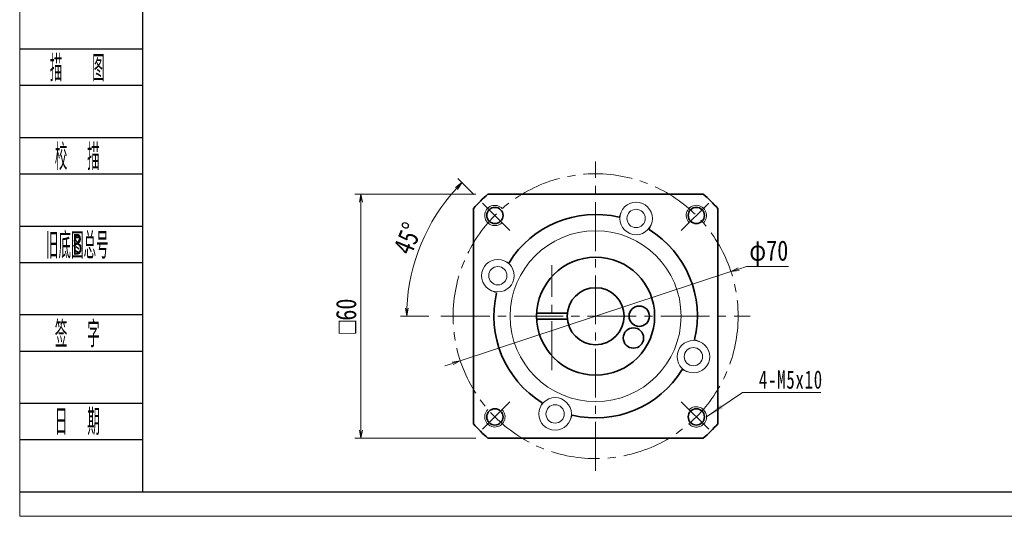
# Model space of a CAD drawing. Header units: millimetres. Extents: x -2 to 522, y 0 to 358.
# Tile 1 of 5: x 0 to 242, y 0 to 122. Entities that reach past the tile are written whole.
import ezdxf
from ezdxf.enums import TextEntityAlignment as Align

# ---------------------------------------------------------------- set-up
doc = ezdxf.new("R2010")
doc.units = ezdxf.units.MM
doc.linetypes.add('点画线', pattern=[18, 12, -2, 2, -2])
doc.layers.add('2细线层', color=4, linetype='Continuous')
doc.layers.add('6文字层', color=3, linetype='Continuous')
for name, color, linetype, lineweight in [('EB0_1', 7, 'Continuous', 35), ('中心线层', 1, '点画线', 18), ('图框_外框线', 7, 'Continuous', 18), ('尺寸线层', 3, 'Continuous', 18), ('粗实线层', 7, 'Continuous', 35), ('细实线层', 7, 'Continuous', 18)]:
    doc.layers.add(name, color=color, linetype=linetype, lineweight=lineweight)
doc.styles.add('PC_TEXTSTYLE', font='ISOCP.SHX', dxfattribs={"width": 0.707, "bigfont": 'GBCBIG.SHX'})
doc.styles.get("Standard").update_dxf_attribs({"font": 'SimSun.ttf'})
doc.styles.add('宋体', font='SimSun.ttf', dxfattribs={"width": 0.8})
doc.styles.add('标准', font='txt', dxfattribs={"width": 0.667})
doc.dimstyles.new('A水平标注$0', dxfattribs={"dimtxt": 3.5, "dimasz": 2, "dimexe": 1.5, "dimexo": 3, "dimgap": 1.1, "dimtad": 1, "dimtoh": 1, "dimdec": 4, "dimdsep": 46, "dimtxsty": '宋体', "dimblk": 'OPEN', "dimcen": 3, "dimclrd": 3, "dimclre": 3, "dimclrt": 6, "dimadec": 0, "dimazin": 0, "dimtm": 1e-09, "dimtfac": 1, "dimtdec": 4, "dimtix": 1, "dimtmove": 0, "dimatfit": 3, "dimldrblk": 'OPEN', "dimfxl": 0, "dimlwd": 13, "dimlwe": 13, "dimarcsym": 0})
doc.dimstyles.new('D直径标注φ25', dxfattribs={"dimtxt": 3.5, "dimasz": 2, "dimexe": 1, "dimexo": 3, "dimtad": 1, "dimtoh": 1, "dimdec": 1, "dimdsep": 46, "dimtxsty": '宋体', "dimblk": 'OPEN', "dimcen": 3, "dimclrd": 3, "dimclre": 3, "dimclrt": 130, "dimadec": 0, "dimazin": 0, "dimtm": 1e-09, "dimtfac": 1, "dimtdec": 1, "dimtmove": 0, "dimatfit": 0, "dimldrblk": 'OPEN', "dimfxl": 0, "dimlwd": 13, "dimlwe": 13, "dimarcsym": 0})

# ---------------------------------------------------------------- blocks, each defined once
blk = doc.blocks.new('_Open')
at = {"color": 0, "linetype": 'ByBlock', "lineweight": -2}
for p, q in [((-1, 0.17), (0, 0)), ((-1, -0.17), (0, 0)), ((0, 0), (-1, 0))]:
    blk.add_line(p, q, dxfattribs=at)
blk = doc.blocks.new('*D16')
at = {"layer": 'Defpoints', "color": 0, "transparency": 16777216}
for p in [(115.03, 79.19), (83.84, 19.19), (115.03, 19.19)]:
    blk.add_point(p, dxfattribs=at)
at = {"layer": '尺寸线层', "color": 3, "lineweight": 13, "transparency": 16777216}
for p, q in [((112.03, 79.19), (82.34, 79.19)), ((83.84, 77.19), (83.84, 21.19)), ((112.03, 19.19), (82.34, 19.19))]:
    blk.add_line(p, q, dxfattribs=at)
at = {"layer": '尺寸线层', "color": 3, "lineweight": 13, "transparency": 16777216, "xscale": 2, "yscale": 2, "zscale": 2}
for p, rotation in [((83.84, 79.19), 90), ((83.84, 19.19), 270)]:
    blk.add_blockref('_Open', p, dxfattribs=dict(at, rotation=rotation))
at = {"layer": '尺寸线层', "color": 6, "transparency": 16777216, "insert": (80.22, 49.19), "char_height": 5, "attachment_point": 5, "rotation": 90, "style": '宋体', "bg_fill": 3, "box_fill_scale": 1.1, "bg_fill_color": 257, "bg_fill_transparency": 0}
blk.add_mtext('{\\famgdt|b0|i0|c0|p0;o}{60}', dxfattribs=at)
blk = doc.blocks.new('*D17')
at = {"layer": 'Defpoints', "color": 0, "transparency": 16777216}
for p in [(113.71, 76.97), (120.45, 70.23), (103.49, 49.19), (179.49, 49.19)]:
    blk.add_point(p, dxfattribs=at)
at = {"layer": '尺寸线层', "color": 3, "lineweight": 13, "transparency": 16777216}
for p, q in [((111.59, 79.09), (107.6, 83.07)), ((100.49, 49.19), (93.57, 49.19))]:
    blk.add_line(p, q, dxfattribs=at)
blk.add_arc((141.49, 49.19), 46.42, 137.4688, 177.5312, dxfattribs=at)
at = {"layer": '尺寸线层', "color": 3, "lineweight": 13, "transparency": 16777216, "xscale": 2, "yscale": 2, "zscale": 2}
for p, rotation in [((108.66, 82.01), 46.2344207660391), ((95.07, 49.19), 268.7655792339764)]:
    blk.add_blockref('_Open', p, dxfattribs=dict(at, rotation=rotation))
at = {"layer": '尺寸线层', "color": 6, "transparency": 16777216, "insert": (95.35, 68.3), "char_height": 5, "attachment_point": 5, "rotation": 67.5, "style": '宋体', "bg_fill": 3, "box_fill_scale": 1.1, "bg_fill_color": 257, "bg_fill_transparency": 0}
blk.add_mtext('45%%d', dxfattribs=at)
at = {"layer": 'Defpoints', "color": 0, "transparency": 16777216}
blk.add_point((98.6, 66.95), dxfattribs=at)
blk = doc.blocks.new('*D18')
at = {"layer": 'Defpoints', "color": 0, "transparency": 16777216}
for p in [(174.73, 60.15), (108.25, 38.23)]:
    blk.add_point(p, dxfattribs=at)
at = {"layer": '尺寸线层', "color": 3, "lineweight": 13, "transparency": 16777216}
for p, q in [((176.63, 60.77), (178.52, 61.4)), ((178.52, 61.4), (188.91, 61.4)), ((108.25, 38.23), (174.73, 60.15)), ((106.35, 37.6), (104.45, 36.98))]:
    blk.add_line(p, q, dxfattribs=at)
at = {"layer": '尺寸线层', "color": 3, "lineweight": 13, "transparency": 16777216, "xscale": 2, "yscale": 2, "zscale": 2}
for p, rotation in [((174.73, 60.15), 198.2477746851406), ((108.25, 38.23), 18.24777468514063)]:
    blk.add_blockref('_Open', p, dxfattribs=dict(at, rotation=rotation))
at = {"layer": '尺寸线层', "color": 130, "transparency": 16777216, "insert": (184.03, 64.64), "char_height": 5, "attachment_point": 5, "style": '宋体'}
blk.add_mtext('φ70', dxfattribs=at)
blk = doc.blocks.new('*X5')
at = {"layer": '尺寸线层', "linetype": 'Continuous'}
blk.add_hatch(color=0, dxfattribs=at).paths.add_polyline_path([(-10.63, -5.96), (-7.21, -2.97), (-6.58, -3.91)], flags=0)
at = {"layer": '尺寸线层', "color": 0, "linetype": 'Continuous'}
blk.add_line((-10.63, -5.96), (-1.81, 0), dxfattribs=at)
at = {"layer": '尺寸线层', "color": 0}
for p, q in [((-1.81, 0), (0, 0)), ((0, 0), (0, 0)), ((0, 0), (17.48, 0))]:
    blk.add_line(p, q, dxfattribs=at)
at = {"layer": '尺寸线层', "color": 0, "insert": (2.25, 0.9), "char_height": 4.5, "width": 30.4628, "attachment_point": 7, "line_spacing_factor": 1.15057, "style": '标准'}
blk.add_mtext('\\T1.1;4-M5x10', dxfattribs=at)

msp = doc.modelspace()

# ---------------------------------------------------------------- linework, layer by layer
at = {"layer": '2细线层'}
for p, q in [((0.17939, 114.89484), (30.16337, 114.89484)), ((0.17939, 105.92972), (30.16337, 105.92972)), ((0.17939, 93.12241), (30.16337, 93.12241)), ((0.17939, 84.15729), (30.16337, 84.15729)), ((0.17939, 71.34997), (30.16337, 71.34997)), ((0.17939, 62.38485), (30.16337, 62.38485)), ((0.17939, 49.57754), (30.16337, 49.57754)), ((0.17939, 40.61242), (30.16337, 40.61242)), ((0.17939, 27.80511), (30.16337, 27.80511)), ((0.17939, 18.83999), (30.16337, 18.83999)), ((0.17939, 6.03267), (30.16337, 6.03267))]:
    msp.add_line(p, q, dxfattribs=at)
at = {"layer": 'EB0_1', "linetype": 'Continuous', "lineweight": 35}
for p, q in [((167.9433, 79.18878), (115.02828, 79.18878)), ((111.48579, 75.6463), (111.48579, 22.73127)), ((171.48579, 22.73127), (171.48579, 75.6463)), ((115.02828, 19.18878), (167.9433, 19.18878))]:
    msp.add_line(p, q, dxfattribs=at)
at = {"layer": 'EB0_1'}
for p, q in [((127.0052, 49.93878), (134.52609, 49.93878)), ((127.0052, 48.43878), (134.52609, 48.43878))]:
    msp.add_line(p, q, dxfattribs=at)
for centre, radius in [((141.48579, 49.18878), 14.5), ((141.48579, 49.18878), 7), ((152.20594, 49.18878), 2.5), ((150.76971, 43.82871), 2.5)]:
    msp.add_circle(centre, radius, dxfattribs=at)
for radius, start, end in [(40, 131.4096221, 138.5903779), (40, 41.4096221, 48.5903779), (25, 76.7068962, 148.2931038), (25, 346.7068962, 58.2931038), (25, 166.7068962, 238.2931038), (25, 256.7068962, 328.2931038), (40, 221.4096221, 228.5903779), (40, 311.4096221, 318.5903779)]:
    msp.add_arc((141.48579, 49.18878), radius, start, end, dxfattribs=at)
at = {"layer": '中心线层'}
for p, q in [((141.48579, 11.18878), (141.48579, 87.18878)), ((130.76564, 35.93878), (130.76564, 61.75878)), ((103.48579, 49.18878), (179.48579, 49.18878))]:
    msp.add_line(p, q, dxfattribs=at)
at = {"layer": '中心线层', "linetype": '点画线', "lineweight": 18}
for p, q in [((120.44591, 70.22867), (113.70907, 76.96551)), ((162.52567, 70.22867), (169.26252, 76.96551)), ((120.44591, 28.1489), (113.70907, 21.41206)), ((162.52567, 28.1489), (169.26252, 21.41206))]:
    msp.add_line(p, q, dxfattribs=at)
msp.add_circle((141.48579, 49.18878), 35, dxfattribs=at)
at = {"layer": '粗实线层'}
for centre in [(116.73705, 73.93752), (166.23453, 73.93752), (116.73705, 24.44005), (166.23453, 24.44005)]:
    msp.add_circle(centre, 2, dxfattribs=at)
at = {"layer": '粗实线层', "lineweight": 18}
for centre, start, end in [((116.73705, 73.93752), 42.9532869, 315), ((166.23453, 73.93752), 312.9532869, 225), ((166.23453, 24.44005), 222.9532869, 135), ((116.73705, 24.44005), 132.9532869, 45)]:
    msp.add_arc(centre, 2.5, start, end, dxfattribs=at)
at = {"layer": '细实线层'}
for p, q in [((147.74004, 74.74038), (147.23411, 73.51895)), ((155.13108, 71.67892), (154.62514, 70.45748)), ((118.99566, 62.83407), (120.2171, 62.32814)), ((115.93419, 55.44303), (117.15563, 54.9371)), ((167.03739, 42.93453), (165.81596, 43.44047)), ((163.97592, 35.5435), (162.75449, 36.04943)), ((127.8405, 26.69865), (128.34644, 27.92009)), ((135.23154, 23.63718), (135.73748, 24.85862))]:
    msp.add_line(p, q, dxfattribs=at)
for centre, radius in [((151.43556, 73.20965), 4), ((151.43556, 73.20965), 2.25), ((141.48579, 49.18878), 21), ((117.46492, 59.13855), 4), ((117.46492, 59.13855), 2.25), ((165.50666, 39.23901), 4), ((165.50666, 39.23901), 2.25), ((131.53602, 25.16792), 4), ((131.53602, 25.16792), 2.25)]:
    msp.add_circle(centre, radius, dxfattribs=at)

# ---------------------------------------------------------------- block references
at = {"layer": '尺寸线层'}
msp.add_blockref('*X5', (179.36078, 30.39899), dxfattribs=at)

# ---------------------------------------------------------------- texts
at = {"layer": '6文字层', "color": 3, "style": 'PC_TEXTSTYLE'}
for s, width, p in [('描   图', 0.6667, (14.15423, 110.41228)), ('校  描', 0.667, (14.15423, 88.63985)), ('旧底图总号', 0.667, (14.15423, 66.86741)), ('签  字', 0.667, (14.15423, 45.09498)), ('日  期', 0.667, (14.16221, 23.45037))]:
    msp.add_text(s, height=6.403657, dxfattribs=dict(at, width=width)).set_placement(p, align=Align.MIDDLE)
at = {"layer": '6文字层', "width": 0.707}
msp.add_text('B', height=5.12293, dxfattribs=at).set_placement((14.15423, 66.86741), align=Align.MIDDLE)

# ---------------------------------------------------------------- next in the draw order: dimensions: what is measured, and where the dimension line sits
at = {"layer": '尺寸线层'}
dim = msp.add_linear_dim(base=(83.84301, 19.18878), p1=(115.02828, 79.18878), p2=(115.02828, 19.18878), angle=270, text='{\\famgdt|b0|i0|c0|p0;o}{<>}', dimstyle='A水平标注$0', override={"dimtxt": 5, "dimgap": 1.1, "dimtad": 1, "dimdec": 4, "dimlfac": 1, "dimpost": '<>', "dimblk": 'Open', "dimse1": 0, "dimse2": 0, "dimsd1": 0, "dimsd2": 0, "dimtofl": 1, "dimtvp": 0.1, "dimtfill": 1, "dimtfillclr": 256}, dxfattribs=at)
dim.commit()
dim.dimension.update_dxf_attribs({"geometry": '*D16', "text_midpoint": (83.84301, 49.18878), "dimtype": 160})

# ---------------------------------------------------------------- next in the draw order: dimensions: what is measured, and where the dimension line sits
dim = msp.add_angular_dim_2l(base=(98.6005, 66.95245), line1=((120.44591, 70.22867), (113.70907, 76.96551)), line2=((103.48579, 49.18878), (179.48579, 49.18878)), dimstyle='A水平标注$0', override={"dimtxt": 5, "dimblk": 'Open', "dimtfill": 1, "dimtfillclr": 256}, dxfattribs=at)
dim.commit()
dim.dimension.update_dxf_attribs({"geometry": '*D17', "text_midpoint": (95.35195, 68.29804)})

# ---------------------------------------------------------------- next in the draw order: linework, layer by layer
at = {"layer": '图框_外框线', "color": 3}
msp.add_lwpolyline([(0, 0), (506.74462, 0), (506.74462, 358.34084), (0, 358.34084)], close=True, dxfattribs=at)
at = {"layer": '图框_外框线', "color": 3, "lineweight": 25}
msp.add_lwpolyline([(30.16337, 6.03267), (500.71195, 6.03267), (500.71195, 352.30817), (30.16337, 352.30817)], close=True, dxfattribs=at)

# ---------------------------------------------------------------- next in the draw order: dimensions: what is measured, and where the dimension line sits
at = {"layer": '尺寸线层'}
dim = msp.add_diameter_dim_2p(p1=(108.2459, 38.22934), p2=(174.72569, 60.14823), dimstyle='D直径标注φ25', override={"dimtxt": 5, "dimpost": 'φ<>', "dimtfill": 0}, dxfattribs=at)
dim.commit()
dim.dimension.update_dxf_attribs({"geometry": '*D18', "text_midpoint": (184.03221, 61.40073), "dimtype": 163})

doc.saveas('drawing.dxf')
